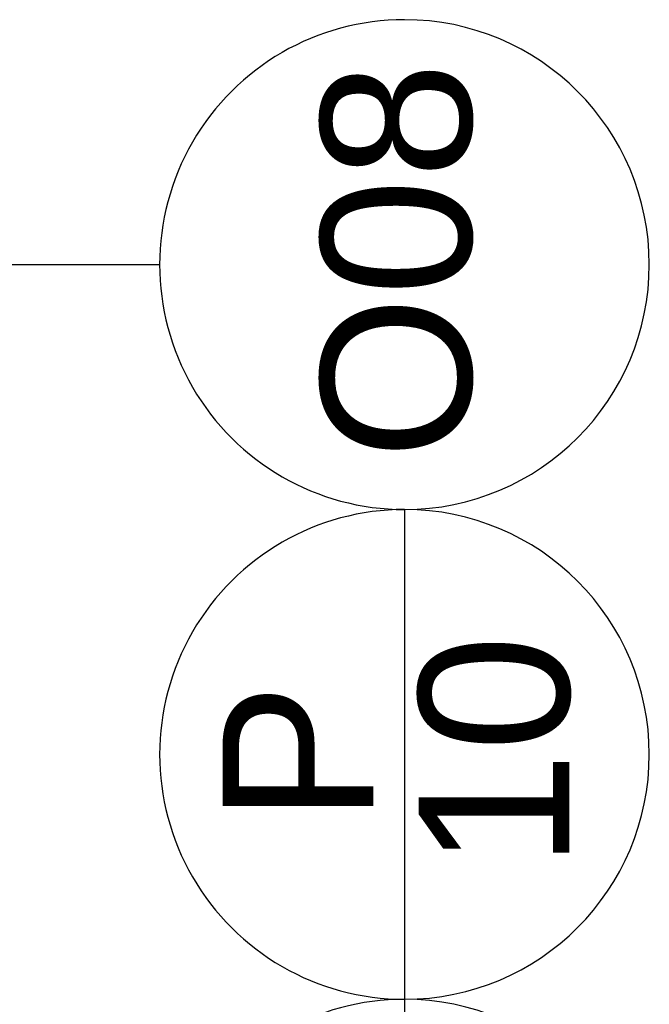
# Model space of a CAD drawing. Header units: millimetres. Extents: x -23738 to 4435, y -2716 to 20653.
# Tile 113 of 160: x -65 to 353, y 3733 to 4387. Entities that reach past the tile are written whole.
import ezdxf

# ---------------------------------------------------------------- set-up
doc = ezdxf.new("R2010")
doc.units = ezdxf.units.MM
doc.header["$MEASUREMENT"] = 0
doc.layers.add('9._POHLED ZÁPADNÍ_2_Nové_Otvory – Značky oken', color=7, linetype='Continuous')
doc.layers.add('9._POHLED ZÁPADNÍ_2_Otvory – Značky oken', color=7, linetype='Continuous')
doc.styles.add('GENEROVANÝ_STYL_1', font='txt')

msp = doc.modelspace()

# ---------------------------------------------------------------- linework, layer by layer
at = {"layer": '9._POHLED ZÁPADNÍ_2_Nové_Otvory – Značky oken', "color": 1, "linetype": 'Continuous', "lineweight": 25}
for p, q in [((-552, 4224.14), (28, 4224.15)), ((190.5, 4061.66), (190.51, 3736.66)), ((190.51, 3736.66), (190.52, 3411.66))]:
    msp.add_line(p, q, dxfattribs=at)
at = {"layer": '9._POHLED ZÁPADNÍ_2_Nové_Otvory – Značky oken', "color": 1, "linetype": 'Continuous', "lineweight": 25, "flags": 128}
for points in [[(190.49, 4386.66, 1), (190.5, 4061.66, 1)], [(190.5, 4061.66, 1), (190.51, 3736.66, 1)], [(190.51, 3736.66, 1), (190.52, 3411.66, 1)]]:
    msp.add_lwpolyline(points, format="xyb", close=True, dxfattribs=at)

# ---------------------------------------------------------------- texts
at = {"layer": '9._POHLED ZÁPADNÍ_2_Otvory – Značky oken', "color": 1, "linetype": 'Continuous', "lineweight": 25, "char_height": 100, "attachment_point": 4, "rotation": 90.0016, "style": 'GENEROVANÝ_STYL_1'}
for s, insert in [('\\A1;{\\pql;\\pt0;\\fArial|b0|i0|c238|p38;O08}', (185.61, 4094.78)), ('\\A1;{\\pql;\\pt0;\\fArial|b0|i0|c238|p38;10}', (250.61, 3823.27)), ('\\A1;{\\pql;\\pt0;\\fArial|b0|i0|c238|p38;P}', (119.79, 3853.44))]:
    msp.add_mtext(s, dxfattribs=dict(at, insert=insert))

doc.saveas('drawing.dxf')
